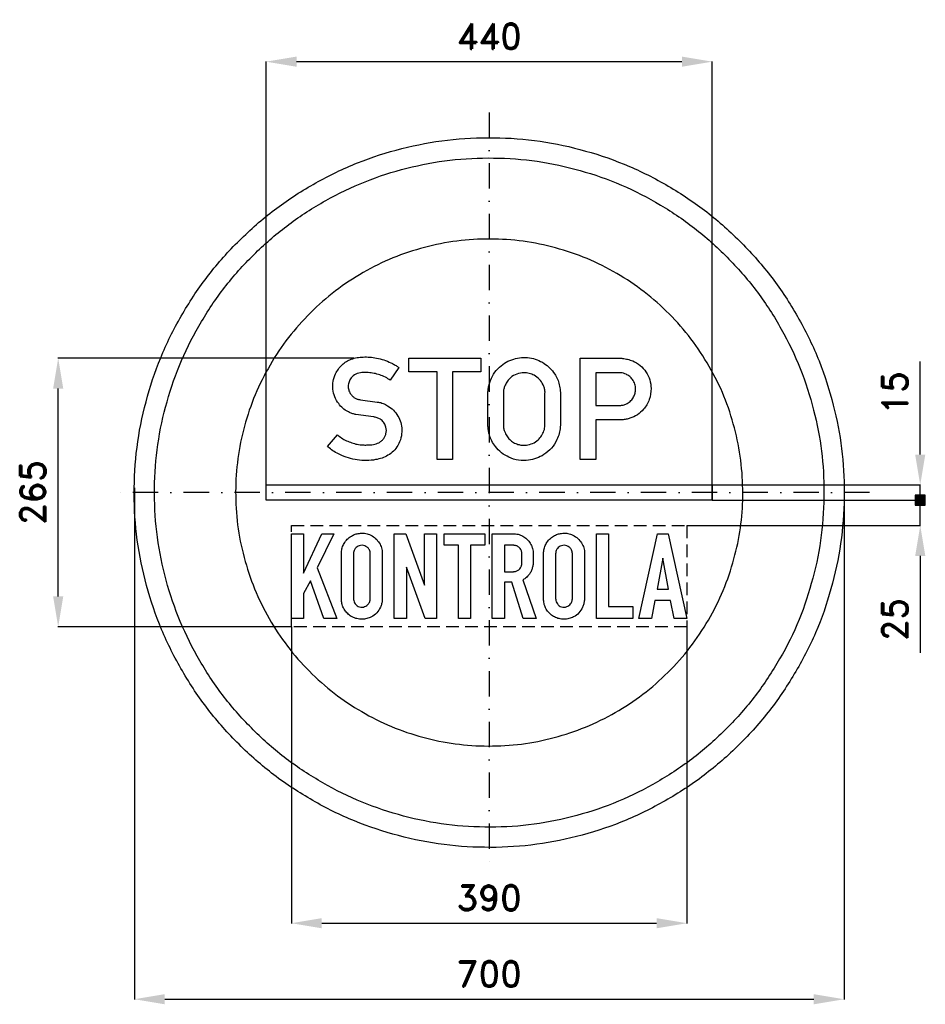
# Model space of a CAD drawing. Header units: millimetres. Extents: x -463 to 430, y -505 to 466.
import ezdxf

# ---------------------------------------------------------------- set-up
doc = ezdxf.new("R2010")
doc.units = ezdxf.units.MM
doc.header["$LTSCALE"] = 5
doc.linetypes.add('ČERCHOVANÁX2', pattern=[2, 1, -0.5, 0, -0.5])
doc.linetypes.add('ČÁRKOVANÁX2', pattern=[1.5, 1, -0.5])
doc.layers.add('Kóty', color=2, linetype='Continuous')
doc.layers.add('Značka', color=7, linetype='Continuous')
doc.styles.get("Standard").update_dxf_attribs({"font": 'romand.shx', "height": 25})
doc.dimstyles.get("Standard").update_dxf_attribs({"dimtxt": 25, "dimasz": 30, "dimexe": 0.18, "dimexo": 0.0625, "dimgap": 12.5, "dimtad": 1, "dimdec": 0, "dimzin": 0, "dimdsep": 46, "dimtxsty": 'Standard', "dimcen": 0.09, "dimadec": 0, "dimazin": 0, "dimtfac": 1, "dimtdec": 0, "dimtofl": 0, "dimtmove": 0, "dimatfit": 3, "dimfxl": 1, "dimtolj": 1, "dimtzin": 0, "dimarcsym": 0})

# ---------------------------------------------------------------- blocks, each defined once
blk = doc.blocks.new('*D2')
at = {"layer": 'Defpoints', "color": 0, "transparency": 16777216}
for p in [(-349.92, 4.7), (350.05, 0.12), (350.05, -499.82)]:
    blk.add_point(p, dxfattribs=at)
at = {"layer": 'Kóty', "color": 0, "lineweight": -2, "transparency": 16777216}
for p, q in [((-349.92, 4.64), (-349.92, -500)), ((350.05, 0.06), (350.05, -500)), ((-319.92, -499.82), (320.05, -499.82))]:
    blk.add_line(p, q, dxfattribs=at)
at = {"layer": 'Kóty', "color": 0, "transparency": 16777216}
for points in [[(-319.92, -494.82), (-319.92, -504.82), (-349.92, -499.82)], [(320.05, -494.82), (320.05, -504.82), (350.05, -499.82)]]:
    blk.add_solid(points, dxfattribs=at)
at = {"layer": 'Kóty', "color": 0, "transparency": 16777216, "insert": (0.06, -474.82), "char_height": 25, "attachment_point": 5}
blk.add_mtext('\\A1;700', dxfattribs=at)
blk = doc.blocks.new('*D3')
at = {"layer": 'Defpoints', "color": 0, "transparency": 16777216}
for p in [(220, 425.03), (-220, -7.5), (220, -7.5)]:
    blk.add_point(p, dxfattribs=at)
at = {"layer": 'Kóty', "color": 0, "lineweight": -2, "transparency": 16777216}
for p, q in [((-220, -7.44), (-220, 425.21)), ((-190, 425.03), (190, 425.03)), ((220, -7.44), (220, 425.21))]:
    blk.add_line(p, q, dxfattribs=at)
at = {"layer": 'Kóty', "color": 0, "transparency": 16777216}
for points in [[(-190, 430.03), (-190, 420.03), (-220, 425.03)], [(190, 430.03), (190, 420.03), (220, 425.03)]]:
    blk.add_solid(points, dxfattribs=at)
at = {"layer": 'Kóty', "color": 0, "transparency": 16777216, "insert": (0, 450.03), "char_height": 25, "attachment_point": 5}
blk.add_mtext('\\A1;440', dxfattribs=at)
blk = doc.blocks.new('*D4')
at = {"layer": 'Defpoints', "color": 0, "transparency": 16777216}
for p in [(-195.06, -132.5), (195, -132.5), (195, -424.82)]:
    blk.add_point(p, dxfattribs=at)
at = {"layer": 'Kóty', "color": 0, "lineweight": -2, "transparency": 16777216}
for p, q in [((-195.06, -132.56), (-195.06, -425)), ((195, -132.56), (195, -425)), ((-165.06, -424.82), (165, -424.82))]:
    blk.add_line(p, q, dxfattribs=at)
at = {"layer": 'Kóty', "color": 0, "transparency": 16777216}
for points in [[(-165.06, -419.82), (-165.06, -429.82), (-195.06, -424.82)], [(165, -419.82), (165, -429.82), (195, -424.82)]]:
    blk.add_solid(points, dxfattribs=at)
at = {"layer": 'Kóty', "color": 0, "transparency": 16777216, "insert": (-0.03, -399.82), "char_height": 25, "attachment_point": 5}
blk.add_mtext('\\A1;390', dxfattribs=at)

msp = doc.modelspace()

# ---------------------------------------------------------------- hatches: boundary and pattern name
at = {"layer": 'Kóty'}
h = msp.add_hatch(color=256, dxfattribs=at)
h.dxf.hatch_style = 1
h.paths.add_polyline_path([(420, -12.5), (430, -12.5), (430, -2.5), (420, -2.5)])

# ---------------------------------------------------------------- linework, layer by layer
for p, q in [((-133.46, 132.49), (-425.21, 132.49)), ((425, 37.5), (425, 129.4)), ((-425.03, -102.5), (-425.03, 102.49)), ((220.06, 7.5), (425.18, 7.5)), ((220, -7.5), (425.18, -7.5)), ((220.06, -7.5), (425.18, -7.5)), ((195, -32.5), (425.18, -32.5)), ((425, -62.5), (425, -157.98)), ((-195.06, -132.5), (-425.21, -132.5))]:
    msp.add_line(p, q, dxfattribs=at)
for points in [[(425, -7.5), (425, 7.5)], [(420, -2.5), (430, -12.5)], [(430, -2.5), (420, -12.5)], [(425, -32.5), (425, -7.5)]]:
    msp.add_lwpolyline(points, dxfattribs=at)
msp.add_lwpolyline([(420, -12.5), (430, -12.5), (430, -2.5), (420, -2.5)], close=True, dxfattribs=at)
for points in [[(-430.03, 102.49), (-420.03, 102.49), (-425.03, 132.49)], [(420, 37.5), (430, 37.5), (425, 7.5)], [(420, -62.5), (430, -62.5), (425, -32.5)], [(-430.03, -102.5), (-420.03, -102.5), (-425.03, -132.5)]]:
    msp.add_solid(points, dxfattribs=at)
at = {"layer": 'Značka', "color": 6, "linetype": 'ČERCHOVANÁX2', "lineweight": 25, "ltscale": 5}
for p, q in [((0, 375), (0, -375)), ((375, 0), (-375, 0))]:
    msp.add_line(p, q, dxfattribs=at)
at = {"layer": 'Značka', "color": 5}
for points in [[(350, 0, -0.001625), (349.99, -2.29), (349.97, -4.58, -0.032168), (346.49, -50.21, -0.035721), (336.86, -95, -0.036668), (321.83, -138.26, -0.034758), (300.79, -178.95, -0.034053), (274.96, -216.77, -0.034445), (244.23, -250.71, -0.03455), (209.51, -280.56, -0.03444), (171.02, -305.37, -0.034409), (129.75, -325.22, -0.034438), (86.15, -339.23, -0.034425), (41.16, -347.72, -0.034424), (-4.58, -349.97, -0.034419), (-50.24, -346.53, -0.034407), (-95, -336.86, -0.034408), (-138.22, -321.72, -0.034422), (-178.95, -300.79, -0.034412), (-216.78, -274.98, -0.034416), (-250.71, -244.23, -0.03441), (-280.56, -209.5, -0.03441), (-305.37, -171.02, -0.034415), (-325.22, -129.75, -0.034415), (-339.23, -86.15, -0.034419), (-347.72, -41.16, -0.034415), (-349.97, 4.58, -0.034418), (-346.53, 50.24, -0.034417), (-336.86, 95, -0.034422), (-321.72, 138.22, -0.034426), (-300.79, 178.95, -0.03442), (-274.98, 216.78, -0.034413), (-244.23, 250.71, -0.034403), (-209.5, 280.56, -0.034421), (-171.02, 305.37, -0.034408), (-129.75, 325.22, -0.034417), (-86.15, 339.23, -0.034422), (-41.16, 347.72, -0.034424), (4.58, 349.97, -0.034419), (50.24, 346.53, -0.034406), (95, 336.86, -0.034428), (138.22, 321.71, -0.034446), (178.95, 300.79, -0.03443), (216.77, 274.98, -0.034407), (250.71, 244.23, -0.034396), (280.57, 209.5, -0.034484), (305.37, 171.02, -0.034412), (325.2, 129.76, -0.034079), (339.23, 86.15, -0.032792), (347.51, 43.38, -0.034265), (350, 0)], [(-149.74, 57.02), (-148.8, 56.23), (-147.84, 55.46, 0.039106), (-143.26, 52.43, 0.032087), (-138.26, 50.07, 0.032642), (-132.89, 48.22, 0.039898), (-127.36, 47.18, 0.024481), (-123.64, 46.91, 0.014327), (-119.85, 46.94, 0.03531), (-114.2, 47.42, 0.084151), (-108.92, 49.18, 0.05521), (-106.47, 50.74, 0.056041), (-104.41, 52.82, 0.057314), (-102.82, 55.3, 0.056918), (-101.83, 58.07, 0.062826), (-101.44, 61.27, 0.064428), (-101.85, 64.47, 0.085859), (-103.58, 68.49, 0.089183), (-106.56, 71.68, 0.071827), (-109.7, 73.52, 0.059289), (-113.2, 74.49), (-113.62, 74.56), (-114.05, 74.62), (-131.48, 76.85), (-132.18, 77.06), (-132.88, 77.27, -0.017786), (-136.25, 78.4, -0.032307), (-139.48, 79.87, -0.062182), (-144.39, 83.22, -0.055276), (-148.44, 87.68, -0.068826), (-152.29, 94.45, -0.072898), (-154.1, 101.98, -0.074664), (-153.89, 109.72, -0.072257), (-151.42, 117.16, -0.094609), (-145.08, 125.91, -0.103595), (-136.04, 131.52, -0.055209), (-130.32, 133.13, -0.035099), (-124.38, 133.7, -0.029417), (-117.69, 133.57, -0.030643), (-111.08, 132.63, -0.032943), (-103.93, 130.76, -0.029918), (-97.05, 128, -0.019578), (-93.57, 126.25, -0.028927), (-90.29, 124.19), (-89.65, 123.72), (-89.01, 123.25), (-97.59, 110.95), (-98.71, 111.64), (-99.83, 112.31, 0.031829), (-105.12, 114.97, 0.035479), (-110.7, 116.9, 0.03791), (-116.38, 118.07, 0.035614), (-122.3, 118.41, 0.056954), (-128.58, 117.79, 0.118688), (-134.05, 115.21, 0.089577), (-136.84, 112.18, 0.077148), (-138.53, 108.35, 0.050965), (-139.02, 105.77, 0.055004), (-138.96, 103.17, 0.076564), (-137.92, 99.5, 0.07021), (-135.87, 96.26, 0.053201), (-133.89, 94.26, 0.057414), (-131.54, 92.76, 0.030562), (-130.27, 92.2, 0.03297), (-128.95, 91.81), (-127.92, 91.62), (-126.88, 91.48), (-110.38, 89.31), (-109.81, 89.24), (-109.24, 89.17, -0.057686), (-104.6, 87.89, -0.045354), (-100.27, 85.68, -0.062107), (-94.49, 81.2, -0.06846), (-90.08, 75.43, -0.067358), (-87.28, 69, -0.064538), (-86.23, 62.03, -0.073539), (-87.05, 53.95, -0.075696), (-90.19, 46.47, -0.065685), (-94.39, 40.94, -0.066687), (-99.84, 36.72, -0.056087), (-105.71, 34.02, -0.038298), (-112.02, 32.46, -0.042203), (-121.05, 31.56, -0.042477), (-130.06, 32.2, -0.04068), (-138.87, 34.16, -0.036909), (-147.29, 37.47, -0.028957), (-152.79, 40.39, -0.038947), (-157.82, 44), (-158.7, 44.74), (-159.56, 45.5), (-149.74, 57.02)], [(-1.29, 98.53), (-1.25, 99.36, -0.004501), (-1.2, 100.19, -0.030678), (-0.64, 104.36, -0.031072), (0.44, 108.44, -0.066297), (4.28, 116.7, -0.068479), (10.19, 123.68, -0.061854), (16.68, 128.54, -0.059928), (24.15, 131.69, -0.057346), (31.86, 133.16, -0.057582), (39.7, 132.84, -0.056911), (47.19, 130.95, -0.057497), (54.06, 127.42, -0.055375), (59.88, 122.72, -0.053453), (64.55, 116.86, -0.043035), (67.33, 111.83, -0.048855), (69.12, 106.41, -0.022713), (69.69, 103.44, -0.012941), (70.05, 100.44), (70.1, 99.94), (70.15, 99.45), (70.15, 65.96), (70.08, 65.19), (70, 64.42, -0.035769), (68.92, 58.21, -0.04784), (66.82, 52.26, -0.078792), (61.49, 43.9, -0.0731), (53.88, 37.46, -0.06012), (46.63, 33.76, -0.059844), (38.73, 31.88, -0.07111), (28.89, 31.95, -0.074187), (19.49, 34.81, -0.066042), (12.09, 39.32, -0.061697), (6.05, 45.55, -0.047092), (2.57, 50.89, -0.05388), (0.25, 56.77, -0.030231), (-0.62, 60.67, -0.017683), (-1.12, 64.65), (-1.21, 65.57), (-1.29, 66.49), (-1.29, 98.53)], [(89.73, 32.51), (89.73, 132.51), (130.18, 132.51), (130.78, 132.43), (131.38, 132.35, -0.025354), (136.5, 131.42, -0.042919), (141.45, 129.8, -0.07959), (148.8, 125.4, -0.076492), (154.52, 118.92, -0.07689), (158.28, 111.21, -0.075741), (159.56, 102.71, -0.094029), (157.78, 91.71, -0.098355), (152.08, 82.19, -0.073291), (146.06, 76.82, -0.067697), (138.8, 73.34, -0.034197), (135.03, 72.31, -0.037865), (131.17, 71.82, -0.004968), (130.52, 71.79), (129.88, 71.77), (105.04, 71.77), (105.04, 32.51), (89.73, 32.51)], [(13.94, 98.47), (13.94, 66.48), (13.98, 65.88, 0.005139), (14.03, 65.27, 0.037594), (14.57, 62.12, 0.041685), (15.6, 59.08, 0.0629), (17.94, 54.96, 0.060173), (21.23, 51.5, 0.059415), (25.08, 48.86, 0.064327), (29.42, 47.25, 0.050519), (33, 46.71, 0.04458), (36.65, 46.87, 0.073914), (42.8, 48.5, 0.085), (48.1, 51.94, 0.073631), (51.65, 56.03, 0.063582), (53.97, 60.95, 0.033201), (54.67, 63.41, 0.042639), (54.98, 65.93), (54.99, 66.25), (55, 66.57), (55, 98.4), (55.01, 98.96, 0.008396), (55, 99.53, 0.062616), (54.44, 103.02, 0.048335), (53.1, 106.34, 0.076907), (49.4, 111.72, 0.083772), (44.25, 115.65, 0.069862), (39.46, 117.58, 0.066669), (34.29, 118.16, 0.088517), (27.18, 116.91, 0.098123), (21.05, 113.23, 0.062852), (18, 109.92, 0.051399), (15.77, 106, 0.039533), (14.6, 102.86, 0.050747), (14.01, 99.58, 0.00708), (13.97, 99.03), (13.94, 98.47)], [(105.04, 118.15), (105.04, 85.98), (128.73, 85.98), (129.2, 85.98, 0.007623), (129.67, 85.99, 0.06714), (132.99, 86.58, 0.057722), (136.1, 87.99, 0.071733), (139.7, 90.71, 0.074486), (142.34, 94.33, 0.068273), (143.85, 98.12, 0.065313), (144.31, 102.19, 0.077195), (143.6, 107.04, 0.083741), (141.42, 111.4, 0.073407), (138.52, 114.51, 0.066085), (134.88, 116.73, 0.042675), (132.41, 117.65, 0.049254), (129.83, 118.09), (129.44, 118.12), (129.05, 118.15), (105.04, 118.15)], [(-145.77, -59.49), (-145.74, -59.14), (-145.72, -58.8, -0.051732), (-144.88, -54.4, -0.060093), (-143.09, -50.29, -0.071622), (-140, -46.12, -0.067961), (-135.87, -42.95, -0.054473), (-132.11, -41.17, -0.054171), (-128.06, -40.24, -0.065514), (-122.97, -40.22, -0.068222), (-118.06, -41.53, -0.076783), (-113.1, -44.4, -0.07046), (-109.14, -48.63, -0.068128), (-106.52, -53.33, -0.084708), (-105.43, -58.5), (-105.41, -58.84), (-105.4, -59.19), (-105.4, -105.5), (-105.43, -105.87), (-105.47, -106.24, -0.037756), (-106.09, -109.8, -0.046572), (-107.32, -113.22, -0.08654), (-110.93, -118.68, -0.087938), (-116.18, -122.61, -0.067418), (-120.71, -124.4, -0.062802), (-125.55, -124.96, -0.062159), (-130.46, -124.41, -0.06609), (-135.06, -122.65, -0.060308), (-138.73, -120.17, -0.055636), (-141.76, -116.88, -0.06004), (-144.19, -112.79, -0.0708), (-145.48, -108.28, -0.015077), (-145.63, -107.14, -0.007358), (-145.72, -106.01), (-145.75, -105.7), (-145.77, -105.39), (-145.77, -59.49)], [(3.01, -124.19), (3.01, -40.8), (24.88, -40.8), (25.45, -40.8, -0.008113), (26.01, -40.82, -0.083781), (30.8, -41.88, -0.068621), (35.13, -44.36, -0.068537), (38.96, -47.94, -0.072054), (41.61, -52.37, -0.037593), (42.59, -55.06, -0.030306), (43.19, -57.85), (43.26, -58.25), (43.32, -58.64), (43.32, -70.06), (43.26, -70.55), (43.19, -71.04, -0.034718), (42.51, -74.43, -0.048212), (41.27, -77.66, -0.049773), (39.59, -80.5, -0.045022), (37.4, -82.98, -0.02734), (35.83, -84.35, -0.027183), (34.13, -85.55), (33.71, -85.81), (33.28, -86.07), (46.26, -124.19), (33.54, -124.19), (22.37, -88.53), (14.96, -88.53), (14.96, -124.19), (3.01, -124.19)], [(53.57, -59.49), (53.59, -59.14), (53.62, -58.8, -0.051735), (54.45, -54.4, -0.06009), (56.24, -50.29, -0.07162), (59.34, -46.12, -0.067963), (63.46, -42.95, -0.054473), (67.22, -41.17, -0.054171), (71.27, -40.24, -0.065514), (76.37, -40.22, -0.068223), (81.28, -41.53, -0.076785), (86.24, -44.4, -0.070463), (90.19, -48.63, -0.068136), (92.82, -53.33, -0.084705), (93.9, -58.5), (93.92, -58.84), (93.94, -59.19), (93.94, -105.5), (93.9, -105.87), (93.87, -106.24, -0.03776), (93.24, -109.8, -0.046564), (92.02, -113.22, -0.08654), (88.41, -118.68, -0.087933), (83.16, -122.61, -0.067417), (78.62, -124.4, -0.062802), (73.78, -124.96, -0.062158), (68.87, -124.41, -0.066093), (64.28, -122.65, -0.060306), (60.6, -120.17, -0.055634), (57.57, -116.88, -0.06004), (55.14, -112.79, -0.0708), (53.85, -108.28), (53.71, -107.14), (53.61, -106.01), (53.59, -105.7), (53.57, -105.39), (53.57, -59.49)], [(-133.83, -60.13), (-133.83, -104.76), (-133.81, -105.05), (-133.78, -105.35, 0.058225), (-133.27, -107.66, 0.076971), (-132.16, -109.75, 0.089882), (-130.35, -111.59, 0.086072), (-128, -112.71, 0.085506), (-125.42, -113.08, 0.083505), (-122.87, -112.57, 0.074205), (-120.8, -111.49, 0.073679), (-119.13, -109.87, 0.055024), (-118.19, -108.39, 0.05284), (-117.59, -106.76, 0.024328), (-117.43, -106.03, 0.028199), (-117.35, -105.29, 0.008375), (-117.34, -105.01), (-117.33, -104.74), (-117.33, -60.01), (-117.36, -59.7), (-117.39, -59.39, 0.05656), (-117.81, -57.49, 0.065529), (-118.68, -55.73, 0.089013), (-120.44, -53.8, 0.08385), (-122.75, -52.55, 0.086286), (-125.43, -52.04, 0.086488), (-128.12, -52.45, 0.077596), (-130.31, -53.49, 0.081798), (-132.04, -55.14, 0.055726), (-132.93, -56.55, 0.047244), (-133.51, -58.11, 0.022184), (-133.69, -58.86, 0.025923), (-133.8, -59.63, 0.006736), (-133.82, -59.88), (-133.83, -60.13)], [(14.96, -52.07), (14.96, -78.05), (24.06, -78.05), (24.37, -78.04, 0.008506), (24.69, -78.03, 0.089604), (27.34, -77.34, 0.095797), (29.58, -75.75, 0.060638), (30.68, -74.42, 0.045302), (31.48, -72.89, 0.03147), (31.88, -71.8, 0.0444), (32.11, -70.68), (32.14, -70.38), (32.16, -70.08), (32.16, -60.11), (32.14, -59.84), (32.11, -59.57, 0.03324), (31.87, -58.18, 0.044536), (31.41, -56.85, 0.062805), (30.51, -55.26, 0.060964), (29.23, -53.93, 0.053141), (27.92, -53.03, 0.052873), (26.44, -52.41, 0.033391), (25.49, -52.18, 0.03478), (24.51, -52.08, 0.009427), (24.16, -52.07), (23.82, -52.07), (14.96, -52.07)], [(65.5, -60.13), (65.5, -104.76), (65.53, -105.05), (65.56, -105.35, 0.058232), (66.07, -107.66, 0.076977), (67.17, -109.75, 0.089882), (68.99, -111.59, 0.086072), (71.33, -112.71, 0.085506), (73.92, -113.08, 0.083504), (76.47, -112.57, 0.074202), (78.54, -111.49, 0.073688), (80.2, -109.87, 0.055039), (81.14, -108.39, 0.052856), (81.74, -106.76), (81.9, -106.03, 0.028138), (81.98, -105.29), (82, -105.01), (82, -104.74), (82, -60.01), (81.98, -59.7), (81.95, -59.39, 0.056575), (81.53, -57.49, 0.065529), (80.65, -55.73, 0.089018), (78.9, -53.8, 0.08385), (76.58, -52.55, 0.086285), (73.9, -52.04, 0.086488), (71.21, -52.45, 0.07759), (69.03, -53.49, 0.081794), (67.29, -55.14, 0.055718), (66.41, -56.55, 0.047244), (65.82, -58.11, 0.022241), (65.64, -58.86, 0.026002), (65.54, -59.63), (65.52, -59.88), (65.5, -60.13)]]:
    msp.add_lwpolyline(points, format="xyb", dxfattribs=at)
at = {"layer": 'Značka', "color": 1}
for points in [[(330, 0, -0.001639), (329.99, -2.16), (329.97, -4.32, -0.032167), (326.69, -47.34, -0.035725), (317.61, -89.58, -0.036665), (303.44, -130.36, -0.034751), (283.6, -168.73, -0.034042), (259.25, -204.39, -0.034442), (230.27, -236.38, -0.034571), (197.54, -264.53, -0.03443), (161.24, -287.92, -0.034374), (122.33, -306.64, -0.034411), (81.23, -319.85, -0.034418), (38.8, -327.85, -0.034426), (-4.32, -329.97, -0.03444), (-47.37, -326.73, -0.034411), (-89.58, -317.61, -0.034427), (-130.32, -303.33, -0.034405), (-168.73, -283.6, -0.034412), (-204.39, -259.27, -0.034408), (-236.38, -230.27, -0.034409), (-264.53, -197.53, -0.034412), (-287.92, -161.25, -0.034422), (-306.64, -122.34, -0.034411), (-319.85, -81.23, -0.034422), (-327.85, -38.8, -0.034418), (-329.97, 4.32, -0.034417), (-326.73, 47.37, -0.034418), (-317.61, 89.58, -0.03442), (-303.33, 130.32, -0.034415), (-283.6, 168.73, -0.034423), (-259.27, 204.39, -0.034424), (-230.27, 236.38, -0.034421), (-197.53, 264.53, -0.034409), (-161.25, 287.92, -0.034412), (-122.34, 306.64, -0.034389), (-81.23, 319.85, -0.034393), (-38.8, 327.85, -0.034404), (4.32, 329.97, -0.03444), (47.37, 326.73, -0.03441), (89.57, 317.61, -0.034384), (130.32, 303.33, -0.03441), (168.73, 283.6, -0.034394), (204.39, 259.27, -0.034399), (236.38, 230.27, -0.034424), (264.53, 197.53, -0.034483), (287.92, 161.25, -0.034408), (306.62, 122.35, -0.034074), (319.85, 81.23, -0.03279), (327.65, 40.91, -0.034264), (330, 0)], [(250, 0), (249.99, 1.64), (249.98, 3.27, 0.032168), (247.49, 35.86, 0.035728), (240.61, 67.86, 0.036668), (229.88, 98.76, 0.034741), (214.85, 127.82, 0.034042), (196.4, 154.84, 0.034443), (174.45, 179.08, 0.034576), (149.65, 200.4, 0.034421), (122.15, 218.12, 0.03439), (92.68, 232.3, 0.034462), (61.54, 242.31, 0.034437), (29.4, 248.37, 0.034411), (-3.27, 249.98, 0.03444), (-35.89, 247.52, 0.034403), (-67.86, 240.61, 0.034424), (-98.73, 229.8, 0.034444), (-127.82, 214.85, 0.034412), (-154.84, 196.41, 0.034406), (-179.08, 174.45, 0.034418), (-200.4, 149.65, 0.034424), (-218.12, 122.16, 0.034423), (-232.3, 92.68, 0.034408), (-242.31, 61.54, 0.034415), (-248.37, 29.4, 0.034416), (-249.98, -3.27, 0.034419), (-247.52, -35.89, 0.03441), (-240.61, -67.86, 0.034422), (-229.8, -98.73, 0.034408), (-214.85, -127.82, 0.034422), (-196.41, -154.84, 0.034445), (-174.45, -179.08, 0.034454), (-149.65, -200.4, 0.034443), (-122.16, -218.12, 0.034435), (-92.68, -232.3, 0.034433), (-61.54, -242.31, 0.034434), (-29.4, -248.37, 0.034411), (3.27, -249.98, 0.03444), (35.89, -247.52, 0.034402), (67.86, -240.61, 0.034424), (98.73, -229.8, 0.034396), (127.82, -214.85, 0.034388), (154.84, -196.42, 0.034402), (179.08, -174.45, 0.034419), (200.4, -149.64, 0.034468), (218.12, -122.16, 0.034418), (232.29, -92.69, 0.034087), (242.31, -61.54, 0.032786), (248.22, -30.99, 0.03426), (250, 0)]]:
    msp.add_lwpolyline(points, format="xyb", dxfattribs=at)
at = {"layer": 'Značka', "color": 5}
for points in [[(-51.34, 32.5), (-51.34, 119.02), (-79.15, 119.02), (-79.15, 132.49), (-8.38, 132.49), (-8.38, 119.02), (-36.2, 119.02), (-36.2, 32.5), (-51.34, 32.5)], [(-220, -7.5), (-220, 7.5), (220, 7.5), (220, -7.5), (-220, -7.5)], [(-195, -124.19), (-195, -40.8), (-183.09, -40.8), (-183.09, -79.45), (-165.12, -40.8), (-153.13, -40.8), (-169.68, -74.3), (-150.29, -124.19), (-163, -124.19), (-176.38, -87.03), (-183.09, -99.55), (-183.09, -124.19), (-195, -124.19)], [(-93.58, -124.2), (-93.58, -40.8), (-82.29, -40.8), (-63.76, -91.4), (-63.76, -40.8), (-51.88, -40.8), (-51.88, -124.2), (-63.02, -124.2), (-81.68, -73.71), (-81.68, -124.2), (-93.58, -124.2)], [(-30.39, -124.2), (-30.39, -51.93), (-44.58, -51.93), (-44.58, -40.8), (-4.3, -40.8), (-4.29, -51.93), (-18.46, -51.93), (-18.46, -124.2), (-30.39, -124.2)], [(105.75, -124.2), (105.75, -40.8), (117.67, -40.8), (117.67, -112.38), (141.5, -112.38), (141.5, -124.2), (105.75, -124.2)], [(147.41, -124.2), (165.91, -40.79), (176.35, -40.79), (195, -124.2), (182.32, -124.2), (178.86, -106.35), (163.33, -106.35), (159.97, -124.2), (147.41, -124.2)], [(165.45, -95.15), (176.85, -95.15), (171.12, -64.69), (165.45, -95.15)]]:
    msp.add_lwpolyline(points, dxfattribs=at)
at = {"layer": 'Značka', "color": 6, "linetype": 'ČÁRKOVANÁX2', "ltscale": 2.5}
msp.add_lwpolyline([(-195, -132.5), (-195, -32.5), (195, -32.5), (195, -132.5), (-195, -132.5)], dxfattribs=at)

# ---------------------------------------------------------------- texts
at = {"layer": 'Kóty', "char_height": 25, "attachment_point": 5, "rotation": 90}
for s, insert in [('\\A1;15', (400, 98.45)), ('\\A1;265', (-450.03, 0)), ('\\A1;25', (400, -125.24))]:
    msp.add_mtext(s, dxfattribs=dict(at, insert=insert))

# ---------------------------------------------------------------- dimensions: what is measured, and where the dimension line sits
at = {"layer": 'Kóty'}
for base, p1, p2, picture, middle in [((220, 425.03), (-220, -7.5), (220, -7.5), '*D3', (0, 450.03)), ((350.05, -499.82), (-349.92, 4.7), (350.05, 0.12), '*D2', (0.06, -474.82)), ((195, -424.82), (-195.06, -132.5), (195, -132.5), '*D4', (-0.03, -399.82))]:
    dim = msp.add_linear_dim(base=base, p1=p1, p2=p2, dimstyle='Standard', dxfattribs=at)
    dim.commit()
    dim.dimension.update_dxf_attribs({"geometry": picture, "text_midpoint": middle})

doc.saveas('drawing.dxf')
